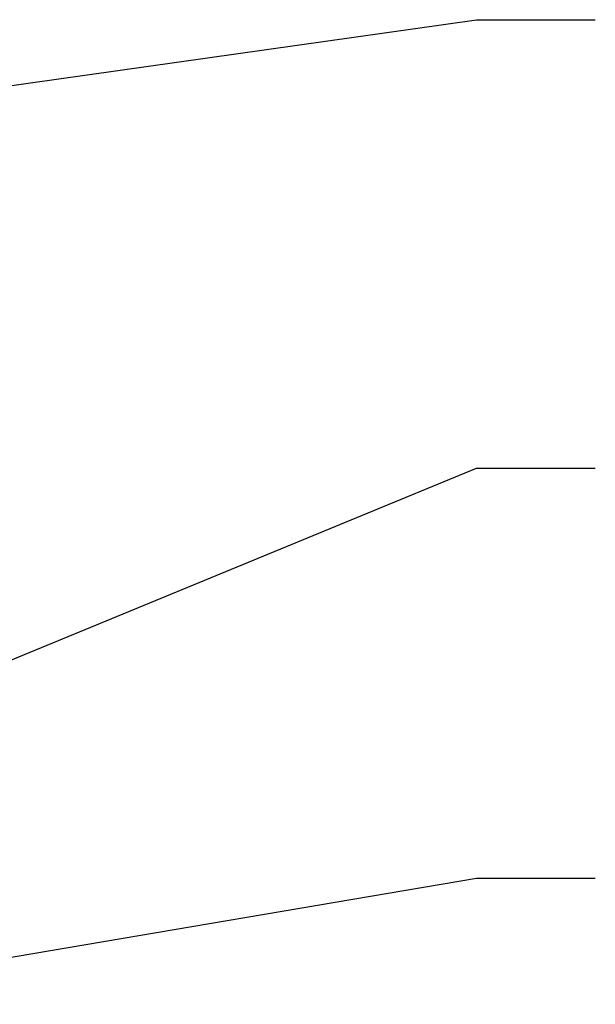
# Model space of a CAD drawing. Header units: inches. Extents: x 0 to 34, y 0 to 22.
# Tile 27 of 56: x 26.9 to 27.8, y 9 to 10.5. Entities that reach past the tile are written whole.
import ezdxf

# ---------------------------------------------------------------- set-up
doc = ezdxf.new("R2010")
doc.units = ezdxf.units.IN
doc.header["$LTSCALE"] = 1.87
doc.header["$MEASUREMENT"] = 0
doc.layers.add('DETAIL', color=7, linetype='CONTINUOUS')

msp = doc.modelspace()

# ---------------------------------------------------------------- linework, layer by layer
at = {"layer": 'DETAIL', "color": 2, "linetype": 'CONTINUOUS'}
for p, q in [((26.7117, 10.416), (27.5899, 10.5401)), ((27.5899, 10.5401), (27.7699, 10.5401)), ((26.6172, 9.4603), (27.5899, 9.8613)), ((27.5899, 9.8613), (27.7699, 9.8613)), ((26.4677, 9.0496), (27.5899, 9.2406)), ((27.5899, 9.2406), (27.7699, 9.2406))]:
    msp.add_line(p, q, dxfattribs=at)

doc.saveas('drawing.dxf')
